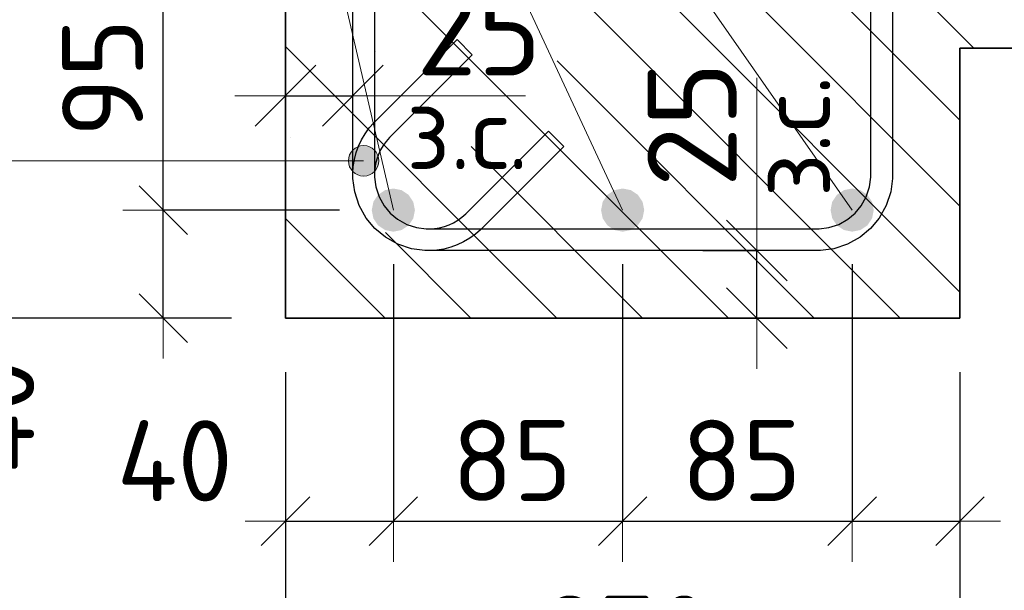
# Model space of a CAD drawing. Header units: metres. Extents: x -38 to 86, y -15 to 21.
# Tile 90 of 103: x 72.177 to 72.542, y 6.277 to 6.489. Entities that reach past the tile are written whole.
import ezdxf

# ---------------------------------------------------------------- set-up
doc = ezdxf.new("R2010")
doc.units = ezdxf.units.M
doc.header["$PDMODE"] = 65
for name, color, linetype, lineweight in [('XR$4$Арм.стержн. Хомут', 240, 'Continuous', 35), ('XR$4$Арм.стержн.горизонт. 1', 180, 'Continuous', 35), ('XR$4$Размерная линия (1)', 7, 'Continuous', 13), ('XR$4$Размерная линия_ общее', 7, 'Continuous', 13)]:
    doc.layers.add(name, color=color, linetype=linetype, lineweight=lineweight)
doc.styles.add('ISOCPEUR', font='txt')
doc.dimstyles.new('DIMSTYLE_10', dxfattribs={"dimtxt": 0.03, "dimasz": 0.03, "dimexe": 0, "dimexo": 0, "dimgap": 0.015, "dimtad": 2, "dimdec": 0, "dimlfac": 1000, "dimrnd": 1, "dimzin": 12, "dimdsep": 46, "dimtxsty": 'ISOCPEUR', "dimblk1": 'ALL_ML_STRICH', "dimblk2": 'ALL_ML_STRICH', "dimsah": 1, "dimcen": 0, "dimclrd": 7, "dimclre": 256, "dimclrt": 7, "dimadec": 0, "dimazin": 0, "dimtfac": 1, "dimtdec": 0, "dimtix": 1, "dimtmove": 2, "dimatfit": 3, "dimfxl": 0, "dimtzin": 0, "dimlwd": 0, "dimlwe": -3, "dimarcsym": 0})
doc.dimstyles.new('DIMSTYLE_11', dxfattribs={"dimtxt": 0.033, "dimasz": 0.0375, "dimexe": 0, "dimexo": 0, "dimgap": 0.0165, "dimtad": 2, "dimdec": 0, "dimlfac": 1000, "dimrnd": 1, "dimzin": 12, "dimdsep": 46, "dimtxsty": 'ISOCPEUR', "dimblk1": 'ALL_ML_STRICH', "dimblk2": 'ALL_ML_STRICH', "dimsah": 1, "dimcen": 0, "dimclrd": 7, "dimclre": 256, "dimclrt": 7, "dimadec": 0, "dimazin": 0, "dimtfac": 1, "dimtdec": 0, "dimtix": 1, "dimtmove": 2, "dimatfit": 3, "dimfxl": 0, "dimtvp": 1.2, "dimtzin": 0, "dimlwd": 0, "dimlwe": -3, "dimarcsym": 0})
doc.dimstyles.new('DIMSTYLE_12', dxfattribs={"dimtxt": 0.03, "dimasz": 0.03, "dimexe": 0, "dimexo": 0, "dimgap": 0.015, "dimtad": 2, "dimdec": 0, "dimlfac": 1000, "dimrnd": 1, "dimzin": 12, "dimdsep": 46, "dimtxsty": 'ISOCPEUR', "dimblk1": 'ALL_ML_STRICH', "dimblk2": 'ALL_ML_STRICH', "dimsah": 1, "dimcen": 0, "dimclrd": 7, "dimclre": 256, "dimclrt": 7, "dimadec": 0, "dimazin": 0, "dimtfac": 1, "dimtdec": 0, "dimtix": 1, "dimtmove": 2, "dimatfit": 3, "dimfxl": 0, "dimtzin": 0, "dimlwd": 0, "dimlwe": -3, "dimarcsym": 0})
doc.dimstyles.new('DIMSTYLE_13', dxfattribs={"dimtxt": 0.03, "dimasz": 0.03, "dimexe": 0, "dimexo": 0, "dimgap": 0.015, "dimtad": 2, "dimdec": 0, "dimlfac": 1000, "dimrnd": 1, "dimzin": 12, "dimdsep": 46, "dimtxsty": 'ISOCPEUR', "dimblk1": 'ALL_ML_STRICH', "dimblk2": 'ALL_ML_STRICH', "dimsah": 1, "dimcen": 0, "dimclrd": 7, "dimclre": 256, "dimclrt": 7, "dimadec": 0, "dimazin": 0, "dimtfac": 1, "dimtdec": 0, "dimtix": 1, "dimtmove": 2, "dimatfit": 3, "dimfxl": 0, "dimtvp": 1.2, "dimtzin": 0, "dimlwd": 0, "dimlwe": -3, "dimarcsym": 0})
doc.dimstyles.new('DIMSTYLE_14', dxfattribs={"dimtxt": 0.03, "dimasz": 0.03, "dimexe": 0, "dimexo": 0, "dimgap": 0.015, "dimtad": 2, "dimdec": 0, "dimlfac": 1000, "dimrnd": 1, "dimzin": 12, "dimdsep": 46, "dimtxsty": 'ISOCPEUR', "dimblk1": 'ALL_ML_STRICH', "dimblk2": 'ALL_ML_STRICH', "dimsah": 1, "dimcen": 0, "dimclrd": 7, "dimclre": 256, "dimclrt": 7, "dimadec": 0, "dimazin": 0, "dimtfac": 1, "dimtdec": 0, "dimtix": 1, "dimtmove": 2, "dimatfit": 3, "dimfxl": 0, "dimtvp": 1.2, "dimtzin": 0, "dimlwd": 0, "dimlwe": -3, "dimarcsym": 0})
doc.dimstyles.new('DIMSTYLE_9', dxfattribs={"dimtxt": 0.033, "dimasz": 0.0375, "dimexe": 0, "dimexo": 0, "dimgap": 0.0165, "dimtad": 2, "dimdec": 0, "dimlfac": 1000, "dimrnd": 1, "dimzin": 12, "dimdsep": 46, "dimtxsty": 'ISOCPEUR', "dimblk1": 'ALL_ML_STRICH', "dimblk2": 'ALL_ML_STRICH', "dimsah": 1, "dimcen": 0, "dimclrd": 7, "dimclre": 256, "dimclrt": 7, "dimadec": 0, "dimazin": 0, "dimtfac": 1, "dimtdec": 0, "dimtix": 1, "dimtmove": 2, "dimatfit": 3, "dimfxl": 0, "dimtvp": 1.2, "dimtzin": 0, "dimlwd": 0, "dimlwe": -3, "dimarcsym": 0})
pattern_1 = [(135, (0, 0), (-0.031819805, -0.031819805), [0.4, -0.05, 0, -0.05]), (135, (-0.01591, -0.01591), (-0.031819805, -0.031819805), [0.8, -0.1, 0.1, -0.1])]

# ---------------------------------------------------------------- blocks, each defined once
blk = doc.blocks.new('ALL_ML_STRICH')
at = {"color": 0, "linetype": 'ByBlock', "lineweight": -2}
for p, q in [((0, -0.5), (0, 0.5)), ((-0.3, -0.3), (0.3, 0.3)), ((-1, 0), (0.5, 0))]:
    blk.add_line(p, q, dxfattribs=at)
blk = doc.blocks.new('*D68')
at = {"layer": 'DEFPOINTS', "color": 7, "linetype": 'Continuous', "lineweight": 13, "transparency": 33554687}
for p in [(72.27526, 6.46063), (72.27526, 6.42564), (72.30026, 6.42064)]:
    blk.add_point(p, dxfattribs=at)
at = {"layer": 'XR$4$Размерная линия_ общее', "color": 253, "linetype": 'Continuous', "lineweight": -2, "true_color": 0xa0a0a0, "transparency": 33554687}
for p, q in [((72.27526, 6.44564), (72.27526, 6.46063)), ((72.30026, 6.44064), (72.30026, 6.46063))]:
    blk.add_line(p, q, dxfattribs=at)
at = {"layer": 'XR$4$Размерная линия_ общее', "color": 7, "linetype": 'Continuous', "lineweight": -2, "transparency": 33554687}
blk.add_line((72.27526, 6.46063), (72.30026, 6.46063), dxfattribs=at)
at = {"layer": 'XR$4$Размерная линия_ общее', "color": 7, "linetype": 'Continuous', "lineweight": 13, "transparency": 33554687, "xscale": 0.0375, "yscale": 0.0375, "zscale": 0.0375, "rotation": 180}
blk.add_blockref('ALL_ML_STRICH', (72.27526, 6.46063), dxfattribs=at)
at = {"layer": 'XR$4$Размерная линия_ общее', "color": 7, "linetype": 'Continuous', "lineweight": 13, "transparency": 33554687, "xscale": 0.0375, "yscale": 0.0375, "zscale": 0.0375}
blk.add_blockref('ALL_ML_STRICH', (72.30026, 6.46063), dxfattribs=at)
at = {"layer": 'XR$4$Размерная линия_ общее', "color": 7, "linetype": 'Continuous', "lineweight": 13, "transparency": 33554687, "insert": (72.34699, 6.48463), "char_height": 0.033, "width": 0.066, "attachment_point": 5, "style": 'ISOCPEUR'}
blk.add_mtext('\\A1;{25}', dxfattribs=at)
at = {"layer": 'XR$4$Размерная линия_ общее', "color": 7, "linetype": 'Continuous', "lineweight": 13, "transparency": 33554687, "insert": (72.32004, 6.46042), "char_height": 0.027, "width": 0.00135, "attachment_point": 1, "line_spacing_factor": 0.60241, "style": 'ISOCPEUR'}
blk.add_mtext('з.с.', dxfattribs=at)
blk = doc.blocks.new('*D69')
at = {"layer": 'DEFPOINTS', "color": 7, "linetype": 'Continuous', "lineweight": 13, "transparency": 33554687}
for p in [(72.2753, 6.67826), (72.15496, 6.37826), (72.27526, 6.37826)]:
    blk.add_point(p, dxfattribs=at)
at = {"layer": 'XR$4$Размерная линия (1)', "color": 9, "linetype": 'Continuous', "lineweight": -2, "true_color": 0xc7c7c7, "transparency": 33554687}
for p, q in [((72.2553, 6.67826), (72.15496, 6.67826)), ((72.25526, 6.37826), (72.15496, 6.37826))]:
    blk.add_line(p, q, dxfattribs=at)
at = {"layer": 'XR$4$Размерная линия (1)', "color": 7, "linetype": 'Continuous', "lineweight": -2, "transparency": 33554687}
blk.add_line((72.15496, 6.37826), (72.15496, 6.67826), dxfattribs=at)
at = {"layer": 'XR$4$Размерная линия (1)', "color": 7, "linetype": 'Continuous', "lineweight": 13, "transparency": 33554687, "xscale": 0.03, "yscale": 0.03, "zscale": 0.03}
for p, rotation in [((72.15496, 6.67826), 90), ((72.15496, 6.37826), 270)]:
    blk.add_blockref('ALL_ML_STRICH', p, dxfattribs=dict(at, rotation=rotation))
at = {"layer": 'XR$4$Размерная линия (1)', "color": 7, "linetype": 'Continuous', "lineweight": 13, "transparency": 33554687, "insert": (72.13246, 6.52976), "char_height": 0.03, "width": 0.09, "attachment_point": 5, "rotation": 90, "style": 'ISOCPEUR'}
blk.add_mtext('\\A1;{300}', dxfattribs=at)
blk = doc.blocks.new('*D70')
at = {"layer": 'DEFPOINTS', "color": 7, "linetype": 'Continuous', "lineweight": 13, "transparency": 33554687}
for p in [(72.40997, 6.40326), (72.41497, 6.37826), (72.44996, 6.37826)]:
    blk.add_point(p, dxfattribs=at)
at = {"layer": 'XR$4$Размерная линия_ общее', "color": 253, "linetype": 'Continuous', "lineweight": -2, "true_color": 0xa0a0a0, "transparency": 33554687}
for p, q in [((72.42997, 6.40326), (72.44996, 6.40326)), ((72.43497, 6.37826), (72.44996, 6.37826))]:
    blk.add_line(p, q, dxfattribs=at)
at = {"layer": 'XR$4$Размерная линия_ общее', "color": 7, "linetype": 'Continuous', "lineweight": -2, "transparency": 33554687}
blk.add_line((72.44996, 6.37826), (72.44996, 6.40326), dxfattribs=at)
at = {"layer": 'XR$4$Размерная линия_ общее', "color": 7, "linetype": 'Continuous', "lineweight": 13, "transparency": 33554687, "xscale": 0.0375, "yscale": 0.0375, "zscale": 0.0375}
for p, rotation in [((72.44996, 6.40326), 90), ((72.44996, 6.37826), 270)]:
    blk.add_blockref('ALL_ML_STRICH', p, dxfattribs=dict(at, rotation=rotation))
at = {"layer": 'XR$4$Размерная линия_ общее', "color": 7, "linetype": 'Continuous', "lineweight": 13, "transparency": 33554687, "insert": (72.45016, 6.42304), "char_height": 0.027, "width": 0.00135, "attachment_point": 1, "rotation": 90, "line_spacing_factor": 0.60241, "style": 'ISOCPEUR'}
blk.add_mtext('з.с.', dxfattribs=at)
at = {"layer": 'XR$4$Размерная линия_ общее', "color": 7, "linetype": 'Continuous', "lineweight": 13, "transparency": 33554687, "insert": (72.42596, 6.44998), "char_height": 0.033, "width": 0.066, "attachment_point": 5, "rotation": 90, "style": 'ISOCPEUR'}
blk.add_mtext('\\A1;{25}', dxfattribs=at)
blk = doc.blocks.new('*D71')
at = {"layer": 'DEFPOINTS', "color": 7, "linetype": 'Continuous', "lineweight": 13, "transparency": 33554687}
for p in [(72.2753, 6.37826), (72.52526, 6.37826), (72.2753, 6.23802)]:
    blk.add_point(p, dxfattribs=at)
at = {"layer": 'XR$4$Размерная линия (1)', "color": 9, "linetype": 'Continuous', "lineweight": -2, "true_color": 0xc7c7c7, "transparency": 33554687}
for p, q in [((72.2753, 6.35826), (72.2753, 6.23802)), ((72.52526, 6.35826), (72.52526, 6.23802))]:
    blk.add_line(p, q, dxfattribs=at)
at = {"layer": 'XR$4$Размерная линия (1)', "color": 7, "linetype": 'Continuous', "lineweight": -2, "transparency": 33554687}
blk.add_line((72.2753, 6.23802), (72.52526, 6.23802), dxfattribs=at)
at = {"layer": 'XR$4$Размерная линия (1)', "color": 7, "linetype": 'Continuous', "lineweight": 13, "transparency": 33554687, "xscale": 0.03, "yscale": 0.03, "zscale": 0.03, "rotation": 180}
blk.add_blockref('ALL_ML_STRICH', (72.2753, 6.23802), dxfattribs=at)
at = {"layer": 'XR$4$Размерная линия (1)', "color": 7, "linetype": 'Continuous', "lineweight": 13, "transparency": 33554687, "xscale": 0.03, "yscale": 0.03, "zscale": 0.03}
blk.add_blockref('ALL_ML_STRICH', (72.52526, 6.23802), dxfattribs=at)
at = {"layer": 'XR$4$Размерная линия (1)', "color": 7, "linetype": 'Continuous', "lineweight": 13, "transparency": 33554687, "insert": (72.40178, 6.26052), "char_height": 0.03, "width": 0.09, "attachment_point": 5, "style": 'ISOCPEUR'}
blk.add_mtext('\\A1;{250}', dxfattribs=at)
blk = doc.blocks.new('*D73')
at = {"layer": 'DEFPOINTS', "color": 7, "linetype": 'Continuous', "lineweight": 13, "transparency": 33554687}
for p in [(72.31523, 6.41826), (72.2753, 6.37826), (72.2753, 6.30302)]:
    blk.add_point(p, dxfattribs=at)
at = {"layer": 'XR$4$Размерная линия (1)', "color": 9, "linetype": 'Continuous', "lineweight": -2, "true_color": 0xc7c7c7, "transparency": 33554687}
for p, q in [((72.31523, 6.39826), (72.31523, 6.30302)), ((72.2753, 6.35826), (72.2753, 6.30302))]:
    blk.add_line(p, q, dxfattribs=at)
at = {"layer": 'XR$4$Размерная линия (1)', "color": 7, "linetype": 'Continuous', "lineweight": -2, "transparency": 33554687}
blk.add_line((72.2753, 6.30302), (72.31523, 6.30302), dxfattribs=at)
at = {"layer": 'XR$4$Размерная линия (1)', "color": 7, "linetype": 'Continuous', "lineweight": 13, "transparency": 33554687, "xscale": 0.03, "yscale": 0.03, "zscale": 0.03, "rotation": 180}
blk.add_blockref('ALL_ML_STRICH', (72.2753, 6.30302), dxfattribs=at)
at = {"layer": 'XR$4$Размерная линия (1)', "color": 7, "linetype": 'Continuous', "lineweight": 13, "transparency": 33554687, "xscale": 0.03, "yscale": 0.03, "zscale": 0.03}
blk.add_blockref('ALL_ML_STRICH', (72.31523, 6.30302), dxfattribs=at)
at = {"layer": 'XR$4$Размерная линия (1)', "color": 7, "linetype": 'Continuous', "lineweight": 13, "transparency": 33554687, "insert": (72.23422, 6.32541), "char_height": 0.03, "width": 0.06, "attachment_point": 5, "style": 'ISOCPEUR'}
blk.add_mtext('\\A1;{40}', dxfattribs=at)
blk = doc.blocks.new('*D74')
at = {"layer": 'DEFPOINTS', "color": 7, "linetype": 'Continuous', "lineweight": 13, "transparency": 33554687}
for p in [(72.31523, 6.41826), (72.40023, 6.41826), (72.31523, 6.30302)]:
    blk.add_point(p, dxfattribs=at)
at = {"layer": 'XR$4$Размерная линия (1)', "color": 9, "linetype": 'Continuous', "lineweight": -2, "true_color": 0xc7c7c7, "transparency": 33554687}
for p, q in [((72.31523, 6.39826), (72.31523, 6.30302)), ((72.40023, 6.39826), (72.40023, 6.30302))]:
    blk.add_line(p, q, dxfattribs=at)
at = {"layer": 'XR$4$Размерная линия (1)', "color": 7, "linetype": 'Continuous', "lineweight": -2, "transparency": 33554687}
blk.add_line((72.31523, 6.30302), (72.40023, 6.30302), dxfattribs=at)
at = {"layer": 'XR$4$Размерная линия (1)', "color": 7, "linetype": 'Continuous', "lineweight": 13, "transparency": 33554687, "xscale": 0.03, "yscale": 0.03, "zscale": 0.03, "rotation": 180}
blk.add_blockref('ALL_ML_STRICH', (72.31523, 6.30302), dxfattribs=at)
at = {"layer": 'XR$4$Размерная линия (1)', "color": 7, "linetype": 'Continuous', "lineweight": 13, "transparency": 33554687, "xscale": 0.03, "yscale": 0.03, "zscale": 0.03}
blk.add_blockref('ALL_ML_STRICH', (72.40023, 6.30302), dxfattribs=at)
at = {"layer": 'XR$4$Размерная линия (1)', "color": 7, "linetype": 'Continuous', "lineweight": 13, "transparency": 33554687, "insert": (72.35923, 6.32552), "char_height": 0.03, "width": 0.06, "attachment_point": 5, "style": 'ISOCPEUR'}
blk.add_mtext('\\A1;{85}', dxfattribs=at)
blk = doc.blocks.new('*D75')
at = {"layer": 'DEFPOINTS', "color": 7, "linetype": 'Continuous', "lineweight": 13, "transparency": 33554687}
for p in [(72.40023, 6.41826), (72.4853, 6.41826), (72.40023, 6.30302)]:
    blk.add_point(p, dxfattribs=at)
at = {"layer": 'XR$4$Размерная линия (1)', "color": 9, "linetype": 'Continuous', "lineweight": -2, "true_color": 0xc7c7c7, "transparency": 33554687}
for p, q in [((72.40023, 6.39826), (72.40023, 6.30302)), ((72.4853, 6.39826), (72.4853, 6.30302))]:
    blk.add_line(p, q, dxfattribs=at)
at = {"layer": 'XR$4$Размерная линия (1)', "color": 7, "linetype": 'Continuous', "lineweight": -2, "transparency": 33554687}
blk.add_line((72.40023, 6.30302), (72.4853, 6.30302), dxfattribs=at)
at = {"layer": 'XR$4$Размерная линия (1)', "color": 7, "linetype": 'Continuous', "lineweight": 13, "transparency": 33554687, "xscale": 0.03, "yscale": 0.03, "zscale": 0.03, "rotation": 180}
blk.add_blockref('ALL_ML_STRICH', (72.40023, 6.30302), dxfattribs=at)
at = {"layer": 'XR$4$Размерная линия (1)', "color": 7, "linetype": 'Continuous', "lineweight": 13, "transparency": 33554687, "xscale": 0.03, "yscale": 0.03, "zscale": 0.03}
blk.add_blockref('ALL_ML_STRICH', (72.4853, 6.30302), dxfattribs=at)
at = {"layer": 'XR$4$Размерная линия (1)', "color": 7, "linetype": 'Continuous', "lineweight": 13, "transparency": 33554687, "insert": (72.44426, 6.32552), "char_height": 0.03, "width": 0.06, "attachment_point": 5, "style": 'ISOCPEUR'}
blk.add_mtext('\\A1;{85}', dxfattribs=at)
blk = doc.blocks.new('*D76')
at = {"layer": 'DEFPOINTS', "color": 7, "linetype": 'Continuous', "lineweight": 13, "transparency": 33554687}
for p in [(72.4853, 6.41826), (72.52526, 6.37826), (72.4853, 6.30302)]:
    blk.add_point(p, dxfattribs=at)
at = {"layer": 'XR$4$Размерная линия (1)', "color": 9, "linetype": 'Continuous', "lineweight": -2, "true_color": 0xc7c7c7, "transparency": 33554687}
for p, q in [((72.4853, 6.39826), (72.4853, 6.30302)), ((72.52526, 6.35826), (72.52526, 6.30302))]:
    blk.add_line(p, q, dxfattribs=at)
at = {"layer": 'XR$4$Размерная линия (1)', "color": 7, "linetype": 'Continuous', "lineweight": -2, "transparency": 33554687}
blk.add_line((72.4853, 6.30302), (72.52526, 6.30302), dxfattribs=at)
at = {"layer": 'XR$4$Размерная линия (1)', "color": 7, "linetype": 'Continuous', "lineweight": 13, "transparency": 33554687, "xscale": 0.03, "yscale": 0.03, "zscale": 0.03, "rotation": 180}
blk.add_blockref('ALL_ML_STRICH', (72.4853, 6.30302), dxfattribs=at)
at = {"layer": 'XR$4$Размерная линия (1)', "color": 7, "linetype": 'Continuous', "lineweight": 13, "transparency": 33554687, "xscale": 0.03, "yscale": 0.03, "zscale": 0.03}
blk.add_blockref('ALL_ML_STRICH', (72.52526, 6.30302), dxfattribs=at)
at = {"layer": 'XR$4$Размерная линия (1)', "color": 7, "linetype": 'Continuous', "lineweight": 13, "transparency": 33554687, "insert": (72.5656, 6.32522), "char_height": 0.03, "width": 0.06, "attachment_point": 5, "style": 'ISOCPEUR'}
blk.add_mtext('\\A1;{40}', dxfattribs=at)
blk = doc.blocks.new('*D144')
at = {"layer": 'DEFPOINTS', "color": 7, "linetype": 'Continuous', "lineweight": 13, "transparency": 33554687}
for p in [(72.31523, 6.41826), (72.22996, 6.37826), (72.27526, 6.37826)]:
    blk.add_point(p, dxfattribs=at)
at = {"layer": 'XR$4$Размерная линия (1)', "color": 9, "linetype": 'Continuous', "lineweight": -2, "true_color": 0xc7c7c7, "transparency": 33554687}
for p, q in [((72.29523, 6.41826), (72.22996, 6.41826)), ((72.25526, 6.37826), (72.22996, 6.37826))]:
    blk.add_line(p, q, dxfattribs=at)
at = {"layer": 'XR$4$Размерная линия (1)', "color": 7, "linetype": 'Continuous', "lineweight": -2, "transparency": 33554687}
blk.add_line((72.22996, 6.37826), (72.22996, 6.41826), dxfattribs=at)
at = {"layer": 'XR$4$Размерная линия (1)', "color": 7, "linetype": 'Continuous', "lineweight": 13, "transparency": 33554687, "xscale": 0.03, "yscale": 0.03, "zscale": 0.03}
for p, rotation in [((72.22996, 6.41826), 90), ((72.22996, 6.37826), 270)]:
    blk.add_blockref('ALL_ML_STRICH', p, dxfattribs=dict(at, rotation=rotation))
at = {"layer": 'XR$4$Размерная линия (1)', "color": 7, "linetype": 'Continuous', "lineweight": 13, "transparency": 33554687, "insert": (72.1671, 6.34188), "char_height": 0.03, "width": 0.06, "attachment_point": 5, "rotation": 90, "style": 'ISOCPEUR'}
blk.add_mtext('\\A1;{40}', dxfattribs=at)
blk = doc.blocks.new('*D145')
at = {"layer": 'DEFPOINTS', "color": 7, "linetype": 'Continuous', "lineweight": 13, "transparency": 33554687}
for p in [(72.31523, 6.51326), (72.22996, 6.41826), (72.31523, 6.41826)]:
    blk.add_point(p, dxfattribs=at)
at = {"layer": 'XR$4$Размерная линия (1)', "color": 9, "linetype": 'Continuous', "lineweight": -2, "true_color": 0xc7c7c7, "transparency": 33554687}
for p, q in [((72.29523, 6.51326), (72.22996, 6.51326)), ((72.29523, 6.41826), (72.22996, 6.41826))]:
    blk.add_line(p, q, dxfattribs=at)
at = {"layer": 'XR$4$Размерная линия (1)', "color": 7, "linetype": 'Continuous', "lineweight": -2, "transparency": 33554687}
blk.add_line((72.22996, 6.41826), (72.22996, 6.51326), dxfattribs=at)
at = {"layer": 'XR$4$Размерная линия (1)', "color": 7, "linetype": 'Continuous', "lineweight": 13, "transparency": 33554687, "xscale": 0.03, "yscale": 0.03, "zscale": 0.03}
for p, rotation in [((72.22996, 6.51326), 90), ((72.22996, 6.41826), 270)]:
    blk.add_blockref('ALL_ML_STRICH', p, dxfattribs=dict(at, rotation=rotation))
at = {"layer": 'XR$4$Размерная линия (1)', "color": 7, "linetype": 'Continuous', "lineweight": 13, "transparency": 33554687, "insert": (72.20746, 6.46726), "char_height": 0.03, "width": 0.06, "attachment_point": 5, "rotation": 90, "style": 'ISOCPEUR'}
blk.add_mtext('\\A1;{95}', dxfattribs=at)

msp = doc.modelspace()

# ---------------------------------------------------------------- hatches: boundary and pattern name
at = {"linetype": 'Continuous', "lineweight": 25, "transparency": 33554687}
h = msp.add_hatch(dxfattribs=at)
h.set_pattern_fill('__________540', scale=0.015, style=0, pattern_type=2)
h.set_pattern_definition(pattern_1)
h.paths.add_polyline_path([(72.52526, 6.67826), (72.27526, 6.67826), (72.27526, 6.37826), (72.52526, 6.37826)], flags=0)
h = msp.add_hatch(dxfattribs=at)
h.set_pattern_fill('__________540', scale=0.015, style=0, pattern_type=2)
h.set_pattern_definition(pattern_1)
h.paths.add_polyline_path([(72.52526, 6.67826), (72.52526, 6.47826), (72.65723, 6.47826), (72.65723, 6.67826)], flags=0)
at = {"layer": 'XR$4$Арм.стержн. Хомут', "linetype": 'Continuous', "lineweight": 13, "transparency": 33554687}
for points in [[(72.30141, 6.44135), (72.30423, 6.43089), (72.30423, 6.44214)], [(72.30423, 6.44214), (72.30423, 6.43089), (72.30704, 6.43167)], [(72.30423, 6.44214), (72.30704, 6.43167), (72.30704, 6.44135)], [(72.29939, 6.4337), (72.29939, 6.43932), (72.2986, 6.43651)], [(72.29939, 6.43932), (72.30141, 6.43167), (72.30141, 6.44135)], [(72.29939, 6.43932), (72.29939, 6.4337), (72.30141, 6.43167)], [(72.30141, 6.44135), (72.30141, 6.43167), (72.30423, 6.43089)], [(72.30704, 6.44135), (72.30704, 6.43167), (72.30906, 6.4337)], [(72.30704, 6.44135), (72.30906, 6.4337), (72.30906, 6.43932)], [(72.30906, 6.43932), (72.30906, 6.4337), (72.30985, 6.43651)]]:
    msp.add_hatch(color=7, dxfattribs=at).paths.add_polyline_path(points)
at = {"layer": 'XR$4$Арм.стержн.горизонт. 1', "linetype": 'Continuous', "lineweight": 50, "transparency": 33554687}
for points in [[(72.32323, 6.41826), (72.32262, 6.42132), (72.32088, 6.42392), (72.31829, 6.42565), (72.31523, 6.42626), (72.31216, 6.42565), (72.30957, 6.42392), (72.30783, 6.42132), (72.30723, 6.41826), (72.30783, 6.4152), (72.30957, 6.4126), (72.31216, 6.41087), (72.31523, 6.41026), (72.31829, 6.41087), (72.32088, 6.4126), (72.32262, 6.4152)], [(72.40823, 6.41826), (72.40762, 6.42132), (72.40588, 6.42392), (72.40329, 6.42565), (72.40023, 6.42626), (72.39716, 6.42565), (72.39457, 6.42392), (72.39283, 6.42132), (72.39223, 6.41826), (72.39283, 6.4152), (72.39457, 6.4126), (72.39716, 6.41087), (72.40023, 6.41026), (72.40329, 6.41087), (72.40588, 6.4126), (72.40762, 6.4152)], [(72.4933, 6.41826), (72.49269, 6.42132), (72.49096, 6.42392), (72.48836, 6.42565), (72.4853, 6.42626), (72.48224, 6.42565), (72.47965, 6.42392), (72.47791, 6.42132), (72.4773, 6.41826), (72.47791, 6.4152), (72.47965, 6.4126), (72.48224, 6.41087), (72.4853, 6.41026), (72.48836, 6.41087), (72.49096, 6.4126), (72.49269, 6.4152)]]:
    msp.add_hatch(color=7, dxfattribs=at).paths.add_polyline_path(points)

# ---------------------------------------------------------------- linework, layer by layer
at = {"color": 7, "linetype": 'Continuous', "lineweight": 35, "transparency": 33554687}
for p, q in [((72.27526, 6.67826), (72.27526, 6.37826)), ((72.52526, 6.47826), (72.65723, 6.47826)), ((72.52526, 6.37826), (72.52526, 6.47826)), ((72.27526, 6.37826), (72.52526, 6.37826))]:
    msp.add_line(p, q, dxfattribs=at)
at = {"color": 7, "linetype": 'Continuous', "lineweight": 13, "transparency": 33554687}
for p, q in [((72.44996, 6.40326), (72.44996, 6.46726)), ((72.30026, 6.46063), (72.36426, 6.46063))]:
    msp.add_line(p, q, dxfattribs=at)
at = {"layer": 'XR$4$Арм.стержн. Хомут', "color": 7, "linetype": 'Continuous', "lineweight": 13, "transparency": 33554687}
for p, q in [((72.30423, 6.44214), (72.30423, 6.44214)), ((72.13879, 6.43651), (72.30423, 6.43651)), ((72.2986, 6.43651), (72.2986, 6.43651)), ((72.30985, 6.43651), (72.30985, 6.43651)), ((72.30423, 6.43089), (72.30423, 6.43089))]:
    msp.add_line(p, q, dxfattribs=at)
at = {"layer": 'XR$4$Арм.стержн. Хомут', "color": 40, "linetype": 'Continuous', "lineweight": 25, "transparency": 33554687}
for points in [[(72.30823, 6.62203), (72.30823, 6.43049), (72.30873, 6.42687), (72.30994, 6.42321), (72.31182, 6.41986), (72.3141, 6.41713), (72.31682, 6.41485), (72.32018, 6.41297), (72.32384, 6.41176), (72.32746, 6.41126), (72.32861, 6.41126), (72.33049, 6.41139), (72.33234, 6.41169), (72.33415, 6.41216), (72.33588, 6.41279), (72.33754, 6.41357), (72.33915, 6.41451), (72.34067, 6.41561), (72.3421, 6.41685), (72.37277, 6.44752), (72.37843, 6.44187), (72.34756, 6.41099), (72.34565, 6.40933), (72.34353, 6.40781), (72.34127, 6.40648), (72.33894, 6.40539), (72.33652, 6.40451), (72.33399, 6.40385), (72.33141, 6.40344), (72.32889, 6.40326), (72.3269, 6.40326), (72.32202, 6.40394), (72.31694, 6.40561), (72.31227, 6.40823), (72.30842, 6.41145), (72.3052, 6.4153), (72.30258, 6.41998), (72.30091, 6.42506), (72.30023, 6.42994), (72.30023, 6.62258)], [(72.50026, 6.62258), (72.50026, 6.42994), (72.49959, 6.42506), (72.49791, 6.41998), (72.49529, 6.4153), (72.49207, 6.41145), (72.48822, 6.40823), (72.48355, 6.40561), (72.47847, 6.40394), (72.47359, 6.40326), (72.3269, 6.40326), (72.32202, 6.40394), (72.31694, 6.40561), (72.31227, 6.40823), (72.30842, 6.41145), (72.3052, 6.4153), (72.30258, 6.41998), (72.30091, 6.42506), (72.30023, 6.42994), (72.30023, 6.43192), (72.3004, 6.43444), (72.30082, 6.43702), (72.30148, 6.43955), (72.30235, 6.44198), (72.30345, 6.44431), (72.30477, 6.44656), (72.3063, 6.44868), (72.30796, 6.45059), (72.33883, 6.48146), (72.34449, 6.47581)], [(72.30823, 6.62203), (72.30823, 6.43049), (72.30873, 6.42687), (72.30994, 6.42321), (72.31182, 6.41986), (72.3141, 6.41713), (72.31682, 6.41485), (72.32018, 6.41297), (72.32384, 6.41176), (72.32746, 6.41126), (72.32861, 6.41126), (72.33049, 6.41139), (72.33234, 6.41169), (72.33415, 6.41216), (72.33588, 6.41279), (72.33754, 6.41357), (72.33915, 6.41451), (72.34067, 6.41561), (72.3421, 6.41685), (72.37277, 6.44752), (72.37843, 6.44187), (72.34756, 6.41099), (72.34565, 6.40933), (72.34353, 6.40781), (72.34127, 6.40648), (72.33894, 6.40539), (72.33652, 6.40451), (72.33399, 6.40385), (72.33141, 6.40344), (72.32889, 6.40326), (72.3269, 6.40326), (72.32202, 6.40394), (72.31694, 6.40561), (72.31227, 6.40823), (72.30842, 6.41145), (72.3052, 6.4153), (72.30258, 6.41998), (72.30091, 6.42506), (72.30023, 6.42994), (72.30023, 6.62258)], [(72.50026, 6.62258), (72.50026, 6.42994), (72.49959, 6.42506), (72.49791, 6.41998), (72.49529, 6.4153), (72.49207, 6.41145), (72.48822, 6.40823), (72.48355, 6.40561), (72.47847, 6.40394), (72.47359, 6.40326), (72.3269, 6.40326), (72.32202, 6.40394), (72.31694, 6.40561), (72.31227, 6.40823), (72.30842, 6.41145), (72.3052, 6.4153), (72.30258, 6.41998), (72.30091, 6.42506), (72.30023, 6.42994), (72.30023, 6.43192), (72.3004, 6.43444), (72.30082, 6.43702), (72.30148, 6.43955), (72.30235, 6.44198), (72.30345, 6.44431), (72.30477, 6.44656), (72.3063, 6.44868), (72.30796, 6.45059), (72.33883, 6.48146), (72.34449, 6.47581)], [(72.34449, 6.47581), (72.31381, 6.44513), (72.31258, 6.44371), (72.31148, 6.44219), (72.31053, 6.44057), (72.30975, 6.43891), (72.30913, 6.43718), (72.30866, 6.43537), (72.30836, 6.43352), (72.30823, 6.43164), (72.30823, 6.43049), (72.30873, 6.42687), (72.30994, 6.42321), (72.31182, 6.41986), (72.3141, 6.41713), (72.31682, 6.41485), (72.32018, 6.41297), (72.32384, 6.41176), (72.32746, 6.41126), (72.47303, 6.41126), (72.47665, 6.41176), (72.48031, 6.41297), (72.48367, 6.41485), (72.4864, 6.41713), (72.48868, 6.41986), (72.49055, 6.42321), (72.49176, 6.42687), (72.49226, 6.43049), (72.49226, 6.62203)], [(72.34449, 6.47581), (72.31381, 6.44513), (72.31258, 6.44371), (72.31148, 6.44219), (72.31053, 6.44057), (72.30975, 6.43891), (72.30913, 6.43718), (72.30866, 6.43537), (72.30836, 6.43352), (72.30823, 6.43164), (72.30823, 6.43049), (72.30873, 6.42687), (72.30994, 6.42321), (72.31182, 6.41986), (72.3141, 6.41713), (72.31682, 6.41485), (72.32018, 6.41297), (72.32384, 6.41176), (72.32746, 6.41126), (72.47303, 6.41126), (72.47665, 6.41176), (72.48031, 6.41297), (72.48367, 6.41485), (72.4864, 6.41713), (72.48868, 6.41986), (72.49055, 6.42321), (72.49176, 6.42687), (72.49226, 6.43049), (72.49226, 6.62203)]]:
    msp.add_lwpolyline(points, dxfattribs=at)
at = {"layer": 'XR$4$Арм.стержн. Хомут', "color": 7, "linetype": 'Continuous', "lineweight": 13, "transparency": 33554687}
msp.add_circle((72.30423, 6.43651), 0.00563, dxfattribs=at)
at = {"layer": 'XR$4$Арм.стержн.горизонт. 1', "color": 7, "linetype": 'Continuous', "lineweight": 13, "transparency": 33554687}
for q in [(72.4853, 6.41826), (72.40023, 6.41826), (72.31523, 6.41826)]:
    msp.add_line((72.23031, 6.78305), q, dxfattribs=at)

# ---------------------------------------------------------------- dimensions: what is measured, and where the dimension line sits
at = {"layer": 'XR$4$Размерная линия (1)', "color": 7, "linetype": 'Continuous', "lineweight": 13, "transparency": 33554687}
for base, p1, p2, dimstyle, picture, middle in [((72.15496, 6.67826), (72.25526, 6.37826), (72.2553, 6.67826), 'DIMSTYLE_10', '*D69', (72.13246, 6.52976)), ((72.22996, 6.51326), (72.29523, 6.41826), (72.29523, 6.51326), 'DIMSTYLE_12', '*D145', (72.20746, 6.46726)), ((72.22996, 6.41826), (72.25526, 6.37826), (72.29523, 6.41826), 'DIMSTYLE_14', '*D144', (72.1671, 6.34188))]:
    dim = msp.add_linear_dim(base=base, p1=p1, p2=p2, angle=90, dimstyle=dimstyle, override={"dimpost": '<>', "dimclrd": 7, "dimclre": 9, "dimclrt": 7, "dimlwd": 0, "dimlwe": 65533}, dxfattribs=at)
    dim.commit()
    dim.dimension.update_dxf_attribs({"geometry": picture, "text_midpoint": middle, "dimtype": 160})
for base, p1, p2, dimstyle, picture, middle in [((72.31523, 6.30302), (72.2753, 6.35826), (72.31523, 6.39826), 'DIMSTYLE_13', '*D73', (72.23422, 6.32541)), ((72.40023, 6.30302), (72.31523, 6.39826), (72.40023, 6.39826), 'DIMSTYLE_12', '*D74', (72.35923, 6.32552)), ((72.4853, 6.30302), (72.40023, 6.39826), (72.4853, 6.39826), 'DIMSTYLE_12', '*D75', (72.44426, 6.32552)), ((72.52526, 6.30302), (72.4853, 6.39826), (72.52526, 6.35826), 'DIMSTYLE_14', '*D76', (72.5656, 6.32522)), ((72.52526, 6.23802), (72.2753, 6.35826), (72.52526, 6.35826), 'DIMSTYLE_12', '*D71', (72.40178, 6.26052))]:
    dim = msp.add_linear_dim(base=base, p1=p1, p2=p2, dimstyle=dimstyle, override={"dimpost": '<>', "dimclrd": 7, "dimclre": 9, "dimclrt": 7, "dimlwd": 0, "dimlwe": 65533}, dxfattribs=at)
    dim.commit()
    dim.dimension.update_dxf_attribs({"geometry": picture, "text_midpoint": middle, "dimtype": 160})
at = {"layer": 'XR$4$Размерная линия_ общее', "color": 7, "linetype": 'Continuous', "lineweight": 13, "transparency": 33554687}
dim = msp.add_linear_dim(base=(72.30026, 6.46063), p1=(72.27526, 6.44564), p2=(72.30026, 6.44064), text='<>\\Xз.с.', dimstyle='DIMSTYLE_9', override={"dimpost": '<>', "dimclrd": 7, "dimclre": 253, "dimclrt": 7, "dimlwd": 0, "dimlwe": 65533}, dxfattribs=at)
dim.commit()
dim.dimension.update_dxf_attribs({"geometry": '*D68', "text_midpoint": (72.34699, 6.48463), "dimtype": 160})
dim = msp.add_linear_dim(base=(72.44996, 6.40326), p1=(72.43497, 6.37826), p2=(72.42997, 6.40326), angle=90, text='<>\\Xз.с.', dimstyle='DIMSTYLE_11', override={"dimpost": '<>', "dimclrd": 7, "dimclre": 253, "dimclrt": 7, "dimlwd": 0, "dimlwe": 65533}, dxfattribs=at)
dim.commit()
dim.dimension.update_dxf_attribs({"geometry": '*D70', "text_midpoint": (72.42596, 6.44998), "dimtype": 160})

doc.saveas('drawing.dxf')
